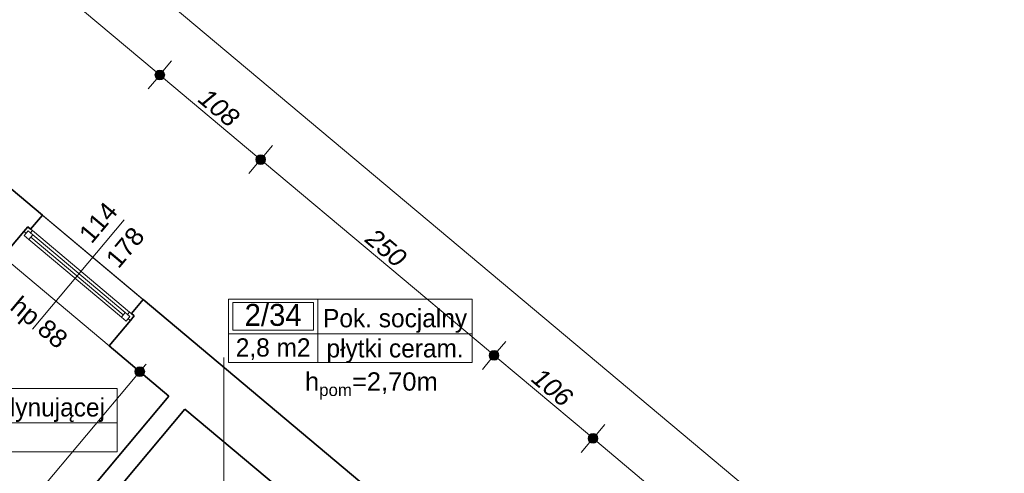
# Model space of a CAD drawing. Header units: millimetres. Extents: x -13944 to 84772, y -78836 to -35317.
# Tile 80 of 85: x 53567 to 61646, y -56236 to -52515. Entities that reach past the tile are written whole.
import ezdxf
from ezdxf.enums import TextEntityAlignment as Align

# ---------------------------------------------------------------- set-up
doc = ezdxf.new("R2010")
doc.units = ezdxf.units.MM
doc.header["$MEASUREMENT"] = 0
for name, color, linetype, lineweight in [('0_Nr_pióra__3', 7, 'Continuous', 20), ('_podkład_Nr_pióra__1', 7, 'Continuous', 0), ('Konstrukcja - Stropy_Nr_pióra__1', 7, 'Continuous', 0), ('Konstrukcja - Ściany zew_Nr_pióra__6', 7, 'Continuous', 35), ('Metryczki pomieszczeń ArchiCADa_Nr_pióra__1', 7, 'Continuous', 0), ('Okna ArchiCADa_Nr_pióra__1', 7, 'Continuous', 0), ('Wymiarowanie - Ogólne_Nr_pióra__82', 114, 'Continuous', 13), ('Znaczniki okien ArchiCADa_Nr_pióra__1', 7, 'Continuous', 0), ('Znaczniki okien ArchiCADa_Nr_pióra__7', 7, 'Continuous', 70)]:
    doc.layers.add(name, color=color, linetype=linetype, lineweight=lineweight)
doc.layers.add('Elementy modelu - Strefy', color=7, linetype='Continuous')
doc.layers.add('Wymiarowanie - Ogólne', color=7, linetype='Continuous')
doc.styles.add('GENERATED_STYLE_1', font='txt')
doc.styles.add('GENERATED_STYLE_2', font='txt')
doc.styles.add('GENERATED_STYLE_3', font='txt')
doc.styles.add('GENERATED_STYLE_4', font='txt')
doc.dimstyles.new('GENERATED_STYLE__1', dxfattribs={"dimtxt": 150, "dimasz": 152, "dimexe": 0.18, "dimexo": 0, "dimgap": 0.09, "dimtad": 1, "dimlfac": 0.1, "dimzin": 0, "dimdsep": 46, "dimtxsty": 'GENERATED_STYLE_3', "dimblk": 'ARROWHEAD_11', "dimblk1": 'ARROWHEAD_11', "dimblk2": 'ARROWHEAD_11', "dimcen": 0.09, "dimclrd": 114, "dimclre": 114, "dimclrt": 114, "dimazin": 0, "dimtfac": 1, "dimtdec": 4, "dimtmove": 0, "dimatfit": 3, "dimfxl": 1, "dimtolj": 1, "dimtzin": 0, "dimarcsym": 0})

# ---------------------------------------------------------------- blocks, each defined once
blk = doc.blocks.new('Pok. pielęgniarki koordynującej_2_8_33', base_point=(51401.8, -55823.4))
at = {"layer": 'Metryczki pomieszczeń ArchiCADa_Nr_pióra__1', "linetype": 'Continuous'}
for p, q in [((50622.7, -55540.6), (54366.7, -55540.6)), ((50622.7, -56059.2), (50622.7, -55540.6)), ((50661.7, -55566.5), (51362.8, -55566.5)), ((50661.7, -55792.8), (50661.7, -55566.5)), ((51362.8, -55566.5), (51362.8, -55792.8)), ((51401.8, -55540.6), (51401.8, -56059.2)), ((54366.7, -55540.6), (54366.7, -56059.2)), ((50622.7, -55823.4), (54366.7, -55823.4)), ((51362.8, -55792.8), (50661.7, -55792.8)), ((54366.7, -56059.2), (50622.7, -56059.2))]:
    blk.add_line(p, q, dxfattribs=at)
at = {"layer": 'Metryczki pomieszczeń ArchiCADa_Nr_pióra__1'}
for tag, height, style, p in [('ROOM_NUMBER', 180, 'GENERATED_STYLE_2', (51012.2, -55668.6)), ('ROOM_NAME', 150, 'GENERATED_STYLE_1', (52884.2, -55695)), ('ROOM_CALC_AREA', 150, 'GENERATED_STYLE_1', (51012.2, -55935.5)), ('floor_f', 150, 'GENERATED_STYLE_1', (52884.2, -55922.1))]:
    blk.add_attdef(tag, text='', height=height, dxfattribs=dict(at, style=style)).set_placement(p, align=Align.MIDDLE_CENTER)
blk = doc.blocks.new('Pok. socjalny_2_34_35', base_point=(56013.7, -55091.7))
at = {"layer": 'Metryczki pomieszczeń ArchiCADa_Nr_pióra__1', "linetype": 'Continuous'}
for p, q in [((55279.7, -54808.8), (57281, -54808.8)), ((55279.7, -55327.4), (55279.7, -54808.8)), ((55316.4, -54834.7), (55977, -54834.7)), ((55316.4, -55061), (55316.4, -54834.7)), ((55977, -54834.7), (55977, -55061)), ((56013.7, -54808.8), (56013.7, -55327.4)), ((57281, -54808.8), (57281, -55327.4)), ((55279.7, -55091.7), (57281, -55091.7)), ((55977, -55061), (55316.4, -55061)), ((57281, -55327.4), (55279.7, -55327.4))]:
    blk.add_line(p, q, dxfattribs=at)
at = {"layer": 'Metryczki pomieszczeń ArchiCADa_Nr_pióra__1'}
for tag, height, style, p in [('ROOM_NUMBER', 180, 'GENERATED_STYLE_2', (55646.7, -54936.7)), ('ROOM_NAME', 150, 'GENERATED_STYLE_1', (56647.3, -54963.3)), ('ROOM_CALC_AREA', 150, 'GENERATED_STYLE_1', (55646.7, -55203.7)), ('floor_f', 150, 'GENERATED_STYLE_1', (56647.3, -55210.8))]:
    blk.add_attdef(tag, text='', height=height, dxfattribs=dict(at, style=style)).set_placement(p, align=Align.MIDDLE_CENTER)
blk = doc.blocks.new('*D82')
at = {"layer": 'Wymiarowanie - Ogólne_Nr_pióra__82', "linetype": 'Continuous'}
for points in [[(53040.8, -51528.6), (53037.8, -51513.3), (53029.1, -51500.4), (53016.1, -51491.7), (53000.8, -51488.6), (52985.5, -51491.7), (52972.5, -51500.4), (52963.9, -51513.3), (52960.8, -51528.6), (52963.9, -51543.9), (52972.5, -51556.9), (52985.5, -51565.6), (53000.8, -51568.6), (53016.1, -51565.6), (53029.1, -51556.9), (53037.8, -51543.9)], [(54757, -52968.2), (54753.9, -52952.9), (54745.3, -52939.9), (54732.3, -52931.2), (54717, -52928.2), (54701.7, -52931.2), (54688.7, -52939.9), (54680, -52952.9), (54677, -52968.2), (54680, -52983.5), (54688.7, -52996.4), (54701.7, -53005.1), (54717, -53008.2), (54732.3, -53005.1), (54745.3, -52996.4), (54753.9, -52983.5)]]:
    blk.add_hatch(color=256, dxfattribs=at).paths.add_polyline_path(points)
for p, q in [((53026.5, -51498), (53097.2, -51413.7)), ((52904.4, -51643.6), (52975.1, -51559.3)), ((53031.5, -51554.3), (54686.3, -52942.5))]:
    blk.add_line(p, q, dxfattribs=at)
blk.add_circle((53000.8, -51528.6), 40, dxfattribs=at)
at = {"layer": 'Wymiarowanie - Ogólne_Nr_pióra__82', "insert": (53747.4, -52115.7), "char_height": 150, "attachment_point": 7, "rotation": 320.00979, "style": 'GENERATED_STYLE_3'}
blk.add_mtext('\\A1;{\\fArial|b0|i1|c238|p38;224}', dxfattribs=at)
blk = doc.blocks.new('ARROWHEAD_11')
at = {"color": 0, "linetype": 'Continuous', "lineweight": 0}
blk.add_line((0, 0), (-1, 0), dxfattribs=at)
at = {"color": 0, "linetype": 'Continuous', "lineweight": 0, "const_width": 0.25, "flags": 128}
blk.add_lwpolyline([(-0.125, 0, 1), (0.125, 0, 1)], format="xyb", close=True, dxfattribs=at)
blk = doc.blocks.new('*D83')
at = {"layer": 'Wymiarowanie - Ogólne_Nr_pióra__82', "linetype": 'Continuous'}
for points in [[(54757, -52968.2), (54753.9, -52952.9), (54745.3, -52939.9), (54732.3, -52931.2), (54717, -52928.2), (54701.7, -52931.2), (54688.7, -52939.9), (54680, -52952.9), (54677, -52968.2), (54680, -52983.5), (54688.7, -52996.4), (54701.7, -53005.1), (54717, -53008.2), (54732.3, -53005.1), (54745.3, -52996.4), (54753.9, -52983.5)], [(55584.4, -53662.2), (55581.4, -53646.9), (55572.7, -53633.9), (55559.7, -53625.3), (55544.4, -53622.2), (55529.1, -53625.3), (55516.1, -53633.9), (55507.5, -53646.9), (55504.4, -53662.2), (55507.5, -53677.5), (55516.1, -53690.5), (55529.1, -53699.2), (55544.4, -53702.2), (55559.7, -53699.2), (55572.7, -53690.5), (55581.4, -53677.5)]]:
    blk.add_hatch(color=256, dxfattribs=at).paths.add_polyline_path(points)
for p, q in [((54742.7, -52937.5), (54813.4, -52853.2)), ((54620.6, -53083.1), (54691.3, -52998.8)), ((54747.6, -52993.9), (55513.8, -53636.5)), ((55570.1, -53631.6), (55640.8, -53547.3)), ((55448, -53777.2), (55518.7, -53692.9))]:
    blk.add_line(p, q, dxfattribs=at)
blk.add_circle((54717, -52968.2), 40, dxfattribs=at)
at = {"layer": 'Wymiarowanie - Ogólne_Nr_pióra__82', "insert": (55019.2, -53182.5), "char_height": 150, "attachment_point": 7, "rotation": 320.00979, "style": 'GENERATED_STYLE_3'}
blk.add_mtext('\\A1;{\\fArial|b0|i1|c238|p38;108}', dxfattribs=at)
blk = doc.blocks.new('*D84')
at = {"layer": 'Wymiarowanie - Ogólne_Nr_pióra__82', "linetype": 'Continuous'}
for points in [[(55584.4, -53662.2), (55581.4, -53646.9), (55572.7, -53633.9), (55559.7, -53625.3), (55544.4, -53622.2), (55529.1, -53625.3), (55516.1, -53633.9), (55507.5, -53646.9), (55504.4, -53662.2), (55507.5, -53677.5), (55516.1, -53690.5), (55529.1, -53699.2), (55544.4, -53702.2), (55559.7, -53699.2), (55572.7, -53690.5), (55581.4, -53677.5)], [(57499.8, -55268.9), (57496.8, -55253.6), (57488.1, -55240.6), (57475.1, -55231.9), (57459.8, -55228.9), (57444.5, -55231.9), (57431.5, -55240.6), (57422.9, -55253.6), (57419.8, -55268.9), (57422.9, -55284.2), (57431.5, -55297.2), (57444.5, -55305.8), (57459.8, -55308.9), (57475.1, -55305.8), (57488.1, -55297.2), (57496.8, -55284.2)]]:
    blk.add_hatch(color=256, dxfattribs=at).paths.add_polyline_path(points)
for p, q in [((55570.1, -53631.6), (55640.8, -53547.3)), ((55448, -53777.2), (55518.7, -53692.9)), ((55575.1, -53687.9), (57429.2, -55243.2)), ((57485.5, -55238.2), (57556.2, -55154))]:
    blk.add_line(p, q, dxfattribs=at)
blk.add_circle((55544.4, -53662.2), 40, dxfattribs=at)
at = {"layer": 'Wymiarowanie - Ogólne_Nr_pióra__82', "insert": (56390.6, -54332.8), "char_height": 150, "attachment_point": 7, "rotation": 320.00979, "style": 'GENERATED_STYLE_3'}
blk.add_mtext('\\A1;{\\fArial|b0|i1|c238|p38;250}', dxfattribs=at)
blk = doc.blocks.new('*D85')
at = {"layer": 'Wymiarowanie - Ogólne_Nr_pióra__82', "linetype": 'Continuous'}
for points in [[(57499.8, -55268.9), (57496.8, -55253.6), (57488.1, -55240.6), (57475.1, -55231.9), (57459.8, -55228.9), (57444.5, -55231.9), (57431.5, -55240.6), (57422.9, -55253.6), (57419.8, -55268.9), (57422.9, -55284.2), (57431.5, -55297.2), (57444.5, -55305.8), (57459.8, -55308.9), (57475.1, -55305.8), (57488.1, -55297.2), (57496.8, -55284.2)], [(58311.9, -55950.1), (58308.9, -55934.8), (58300.2, -55921.8), (58287.2, -55913.1), (58271.9, -55910.1), (58256.6, -55913.1), (58243.7, -55921.8), (58235, -55934.8), (58231.9, -55950.1), (58235, -55965.4), (58243.7, -55978.4), (58256.6, -55987), (58271.9, -55990.1), (58287.2, -55987), (58300.2, -55978.4), (58308.9, -55965.4)]]:
    blk.add_hatch(color=256, dxfattribs=at).paths.add_polyline_path(points)
for p, q in [((57485.5, -55238.2), (57556.2, -55154)), ((57363.4, -55383.8), (57434.1, -55299.5)), ((57490.5, -55294.6), (58241.3, -55924.4)), ((58297.6, -55919.4), (58368.3, -55835.2))]:
    blk.add_line(p, q, dxfattribs=at)
blk.add_circle((57459.8, -55268.9), 40, dxfattribs=at)
at = {"layer": 'Wymiarowanie - Ogólne_Nr_pióra__82', "insert": (57754.3, -55476.8), "char_height": 150, "attachment_point": 7, "rotation": 320.00979, "style": 'GENERATED_STYLE_3'}
blk.add_mtext('\\A1;{\\fArial|b0|i1|c238|p38;106}', dxfattribs=at)
blk = doc.blocks.new('*D86')
at = {"layer": 'Wymiarowanie - Ogólne_Nr_pióra__82', "linetype": 'Continuous'}
for points in [[(58311.9, -55950.1), (58308.9, -55934.8), (58300.2, -55921.8), (58287.2, -55913.1), (58271.9, -55910.1), (58256.6, -55913.1), (58243.7, -55921.8), (58235, -55934.8), (58231.9, -55950.1), (58235, -55965.4), (58243.7, -55978.4), (58256.6, -55987), (58271.9, -55990.1), (58287.2, -55987), (58300.2, -55978.4), (58308.9, -55965.4)], [(61268.6, -58430.2), (61265.5, -58414.8), (61256.9, -58401.9), (61243.9, -58393.2), (61228.6, -58390.2), (61213.3, -58393.2), (61200.3, -58401.9), (61191.6, -58414.8), (61188.6, -58430.2), (61191.6, -58445.5), (61200.3, -58458.4), (61213.3, -58467.1), (61228.6, -58470.2), (61243.9, -58467.1), (61256.9, -58458.4), (61265.5, -58445.5)]]:
    blk.add_hatch(color=256, dxfattribs=at).paths.add_polyline_path(points)
for p, q in [((58297.6, -55919.4), (58368.3, -55835.2)), ((58175.5, -56065), (58246.2, -55980.7)), ((58302.6, -55975.8), (61197.9, -58404.4)), ((61254.3, -58399.5), (61325, -58315.2)), ((61132.2, -58545.1), (61202.9, -58460.8)), ((61259.2, -58455.9), (61289.9, -58481.6))]:
    blk.add_line(p, q, dxfattribs=at)
for centre in [(58271.9, -55950.1), (61228.6, -58430.2)]:
    blk.add_circle(centre, 40, dxfattribs=at)
at = {"layer": 'Wymiarowanie - Ogólne_Nr_pióra__82', "insert": (59638.7, -57057.4), "char_height": 150, "attachment_point": 7, "rotation": 320.00979, "style": 'GENERATED_STYLE_3'}
blk.add_mtext('\\A1;{\\fArial|b0|i1|c238|p38;386}', dxfattribs=at)
blk = doc.blocks.new('*D101')
at = {"layer": 'Wymiarowanie - Ogólne_Nr_pióra__82', "linetype": 'Continuous'}
for points in [[(39276.8, -39330.7), (39273.8, -39315.4), (39265.1, -39302.4), (39252.1, -39293.7), (39236.8, -39290.7), (39221.5, -39293.7), (39208.5, -39302.4), (39199.9, -39315.4), (39196.8, -39330.7), (39199.9, -39346), (39208.5, -39359), (39221.5, -39367.6), (39236.8, -39370.7), (39252.1, -39367.6), (39265.1, -39359), (39273.8, -39346)], [(61589.9, -58047.1), (61586.9, -58031.8), (61578.2, -58018.8), (61565.2, -58010.1), (61549.9, -58007.1), (61534.6, -58010.1), (61521.6, -58018.8), (61513, -58031.8), (61509.9, -58047.1), (61513, -58062.4), (61521.6, -58075.4), (61534.6, -58084), (61549.9, -58087.1), (61565.2, -58084), (61578.2, -58075.4), (61586.9, -58062.4)]]:
    blk.add_hatch(color=256, dxfattribs=at).paths.add_polyline_path(points)
for p, q in [((39262.5, -39300), (39333.2, -39215.7)), ((39175.5, -39279.3), (39206.2, -39305)), ((39140.4, -39445.6), (39211.1, -39361.3)), ((39267.5, -39356.4), (61519.3, -58021.4)), ((61575.6, -58016.4), (61646.3, -57932.2)), ((61453.5, -58162), (61524.2, -58077.7)), ((61580.6, -58072.8), (61611.2, -58098.5))]:
    blk.add_line(p, q, dxfattribs=at)
for centre in [(39236.8, -39330.7), (61549.9, -58047.1)]:
    blk.add_circle(centre, 40, dxfattribs=at)
at = {"layer": 'Wymiarowanie - Ogólne_Nr_pióra__82', "insert": (50150.5, -48446), "char_height": 150, "attachment_point": 7, "rotation": 320.00979, "style": 'GENERATED_STYLE_3'}
blk.add_mtext('\\A1;{\\fArial|b0|i1|c238|p38;2 912,5}', dxfattribs=at)
blk = doc.blocks.new('*D495')
at = {"layer": 'Wymiarowanie - Ogólne_Nr_pióra__82', "linetype": 'Continuous'}
for points in [[(54592.7, -55401.7), (54589.7, -55386.3), (54581, -55373.4), (54568, -55364.7), (54552.7, -55361.7), (54537.4, -55364.7), (54524.4, -55373.4), (54515.7, -55386.3), (54512.7, -55401.7), (54515.7, -55417), (54524.4, -55429.9), (54537.4, -55438.6), (54552.7, -55441.7), (54568, -55438.6), (54581, -55429.9), (54589.7, -55417)], [(51411.5, -59194.1), (51408.5, -59178.8), (51399.8, -59165.8), (51386.8, -59157.2), (51371.5, -59154.1), (51356.2, -59157.2), (51343.3, -59165.8), (51334.6, -59178.8), (51331.5, -59194.1), (51334.6, -59209.4), (51343.3, -59222.4), (51356.2, -59231.1), (51371.5, -59234.1), (51386.8, -59231.1), (51399.8, -59222.4), (51408.5, -59209.4)]]:
    blk.add_hatch(color=256, dxfattribs=at).paths.add_polyline_path(points)
for p, q in [((54437.8, -55305.3), (54522.1, -55375.9)), ((54604.1, -55340.4), (54578.4, -55371)), ((54527, -55432.3), (51397.2, -59163.5)), ((54583.3, -55427.4), (54667.6, -55498)), ((51256.6, -59097.7), (51340.9, -59168.4)), ((51402.2, -59219.8), (51486.5, -59290.5)), ((51345.8, -59224.8), (51320.1, -59255.4))]:
    blk.add_line(p, q, dxfattribs=at)
for centre in [(54552.7, -55401.7), (51371.5, -59194.1)]:
    blk.add_circle(centre, 40, dxfattribs=at)
at = {"layer": 'Wymiarowanie - Ogólne_Nr_pióra__82', "insert": (52829.4, -57409.4), "char_height": 150, "attachment_point": 7, "rotation": 50.00979, "style": 'GENERATED_STYLE_3'}
blk.add_mtext('\\A1;{\\fArial|b0|i1|c238|p38;495}', dxfattribs=at)

msp = doc.modelspace()

# ---------------------------------------------------------------- linework, layer by layer
at = {"layer": '_podkład_Nr_pióra__1', "linetype": 'Continuous'}
msp.add_line((55241.894, -55285.21), (55241.894, -59255.166), dxfattribs=at)
at = {"layer": 'Konstrukcja - Stropy_Nr_pióra__1', "linetype": 'Continuous', "flags": 128}
msp.add_lwpolyline([(2164.596, -62391.747), (2164.596, -66752.955), (28418.016, -66749.91), (28418.016, -62684.566), (51525.096, -62684.566), (55044.372, -65629.384), (57269.596, -65629.126), (57269.596, -65629.384), (60264.596, -65629.384), (60264.596, -59579.384), (37951.507, -40862.978), (28294.596, -40862.978), (28294.596, -47992.978), (2164.596, -47992.978), (2164.596, -58010.641)], close=True, dxfattribs=at)
at = {"layer": 'Konstrukcja - Ściany zew_Nr_pióra__6', "linetype": 'Continuous'}
for p, q in [((53752.988, -54117.392), (53656.59, -54232.316)), ((53601.472, -54251.344), (53427.955, -54458.205)), ((53633.605, -54213.036), (53601.472, -54251.344)), ((53656.59, -54232.316), (53633.605, -54213.036)), ((54580.435, -54811.462), (54484.036, -54926.385)), ((54484.036, -54926.385), (54507.021, -54945.664)), ((54474.888, -54983.972), (54301.371, -55190.834)), ((54507.021, -54945.664), (54474.888, -54983.972))]:
    msp.add_line(p, q, dxfattribs=at)
at = {"layer": 'Konstrukcja - Ściany zew_Nr_pióra__6', "linetype": 'Continuous', "flags": 128}
for points in [[(53752.988, -54117.392), (52036.839, -52677.872)], [(56495.828, -56418.109), (54580.435, -54811.462)], [(54301.371, -55190.834), (54791.717, -55602.14)], [(54791.717, -55602.14), (51623.404, -59379.299)], [(51753.65, -59488.551), (54921.963, -55711.391)], [(54921.963, -55711.391), (56170.794, -56758.922)]]:
    msp.add_lwpolyline(points, dxfattribs=at)
at = {"layer": 'Okna ArchiCADa_Nr_pióra__1', "linetype": 'Continuous'}
for p, q in [((53752.988, -54117.392), (54580.435, -54811.462)), ((53633.605, -54213.036), (53601.472, -54251.344)), ((53601.472, -54251.344), (53620.626, -54267.41)), ((53636.693, -54248.256), (53604.56, -54286.564)), ((53604.56, -54286.564), (53642.868, -54318.697)), ((53620.626, -54267.41), (53636.693, -54248.256)), ((53671.913, -54245.169), (53633.605, -54213.036)), ((53656.59, -54232.316), (53633.605, -54213.036)), ((53636.693, -54248.256), (53655.846, -54264.323)), ((53675, -54280.389), (53636.693, -54248.256)), ((53642.868, -54318.697), (53675, -54280.389)), ((53655.846, -54264.323), (53671.913, -54245.169)), ((54468.713, -54913.532), (53671.913, -54245.169)), ((54433.493, -54916.619), (53675, -54280.389)), ((53642.868, -54318.697), (54401.36, -54954.927)), ((53642.868, -54318.697), (54401.36, -54954.927)), ((53658.934, -54299.543), (54417.427, -54935.773)), ((53427.955, -54458.205), (54301.371, -55190.834)), ((54433.493, -54916.619), (54401.36, -54954.927)), ((54471.801, -54948.752), (54433.493, -54916.619)), ((54468.713, -54913.532), (54452.647, -54932.686)), ((54452.647, -54932.686), (54471.801, -54948.752)), ((54507.021, -54945.664), (54468.713, -54913.532)), ((54484.036, -54926.385), (54507.021, -54945.664)), ((54401.36, -54954.927), (54439.668, -54987.06)), ((54439.668, -54987.06), (54471.801, -54948.752)), ((54471.801, -54948.752), (54455.734, -54967.906)), ((54455.734, -54967.906), (54474.888, -54983.972)), ((54507.021, -54945.664), (54474.888, -54983.972))]:
    msp.add_line(p, q, dxfattribs=at)
at = {"layer": 'Znaczniki okien ArchiCADa_Nr_pióra__1', "linetype": 'Continuous'}
msp.add_line((54423.774, -54157.965), (53671.866, -55054.366), dxfattribs=at)

# ---------------------------------------------------------------- block references
at = {"layer": 'Elementy modelu - Strefy', "linetype": 'Continuous'}
ref = msp.add_blockref('Pok. socjalny_2_34_35', (56013.746, -55091.661), dxfattribs=at)
ref.add_attrib('ROOM_NAME', 'Pok. socjalny', dxfattribs={"layer": 'Metryczki pomieszczeń ArchiCADa_Nr_pióra__1', "color": 7, "height": 150, "style": 'GENERATED_STYLE_1'}).set_placement((56647.348, -54963.259), align=Align.MIDDLE_CENTER)
ref.add_attrib('ROOM_NUMBER', '2/34', dxfattribs={"layer": 'Metryczki pomieszczeń ArchiCADa_Nr_pióra__1', "color": 7, "height": 180, "style": 'GENERATED_STYLE_2'}).set_placement((55646.726, -54936.713), align=Align.MIDDLE_CENTER)
ref.add_attrib('ROOM_CALC_AREA', '2,8 m2', dxfattribs={"layer": 'Metryczki pomieszczeń ArchiCADa_Nr_pióra__1', "color": 7, "height": 150, "style": 'GENERATED_STYLE_1'}).set_placement((55646.726, -55203.713), align=Align.MIDDLE_CENTER)
ref.add_attrib('floor_f', 'płytki ceram.', dxfattribs={"layer": 'Metryczki pomieszczeń ArchiCADa_Nr_pióra__1', "color": 7, "height": 150, "style": 'GENERATED_STYLE_1'}).set_placement((56647.348, -55210.759), align=Align.MIDDLE_CENTER)
ref = msp.add_blockref('Pok. pielęgniarki koordynującej_2_8_33', (51401.754, -55823.441), dxfattribs=at)
ref.add_attrib('ROOM_NAME', 'Pok. pielęgniarki koordynującej', dxfattribs={"layer": 'Metryczki pomieszczeń ArchiCADa_Nr_pióra__1', "color": 7, "height": 150, "style": 'GENERATED_STYLE_1'}).set_placement((52884.238, -55695.038), align=Align.MIDDLE_CENTER)
ref.add_attrib('ROOM_NUMBER', '2/8', dxfattribs={"layer": 'Metryczki pomieszczeń ArchiCADa_Nr_pióra__1', "color": 7, "height": 180, "style": 'GENERATED_STYLE_2'}).set_placement((51012.234, -55668.553), align=Align.MIDDLE_CENTER)
ref.add_attrib('ROOM_CALC_AREA', '16,5 m2', dxfattribs={"layer": 'Metryczki pomieszczeń ArchiCADa_Nr_pióra__1', "color": 7, "height": 150, "style": 'GENERATED_STYLE_1'}).set_placement((51012.234, -55935.492), align=Align.MIDDLE_CENTER)
ref.add_attrib('floor_f', 'tarket', dxfattribs={"layer": 'Metryczki pomieszczeń ArchiCADa_Nr_pióra__1', "color": 7, "height": 150, "style": 'GENERATED_STYLE_1'}).set_placement((52884.238, -55922.121), align=Align.MIDDLE_CENTER)

# ---------------------------------------------------------------- texts
at = {"layer": '0_Nr_pióra__3', "linetype": 'Continuous', "insert": (56452.769, -55364.224), "char_height": 150, "attachment_point": 2, "style": 'GENERATED_STYLE_4'}
msp.add_mtext('\\A1;{\\fArial|b0|i0|c0|p38;h\\fArial|b0|i0|c0|p38;\\A1{\\H.66x;\\S ^ pom;}\\fArial|b0|i0|c0|p38;=2,70m}', dxfattribs=at)
at = {"layer": 'Znaczniki okien ArchiCADa_Nr_pióra__7', "char_height": 150, "attachment_point": 7, "style": 'GENERATED_STYLE_1'}
for s, insert, rotation in [('\\A1;{\\fArial|b0|i0|c238|p38;114}', (54156.549, -54359.839), 50.0097945), ('\\A1;{\\fArial|b0|i0|c238|p38;178}', (54378.591, -54565.781), 50.0097945), ('\\A1;{\\fArial|b0|i0|c238|p38;hp 88}', (53449.138, -54920.837), 320.0097945)]:
    msp.add_mtext(s, dxfattribs=dict(at, insert=insert, rotation=rotation))

# ---------------------------------------------------------------- dimensions: what is measured, and where the dimension line sits
at = {"layer": 'Wymiarowanie - Ogólne', "color": 114, "linetype": 'Continuous', "lineweight": 13}
for base, p1, p2, text, picture, middle in [((61549.91, -58047.075), (38648.328, -40032.25), (60961.418, -58748.656), '2 912,5', '*D101', (50460.844, -48608.426)), ((61228.581, -58430.152), (57307.951, -57099.325), (60640.089, -59131.734), '386', '*D86', (59817.738, -57109.677))]:
    dim = msp.add_linear_dim(base=base, p1=p1, p2=p2, angle=320.0097945, text=text, dimstyle='GENERATED_STYLE__1', dxfattribs=at)
    dim.commit()
    dim.dimension.update_dxf_attribs({"geometry": picture, "text_midpoint": middle, "dimtype": 160, "text_rotation": 320.0097945})
for base, p1, p2, angle, picture, middle, turn in [((54716.973, -52968.161), (52036.839, -52677.872), (53752.988, -54117.392), 320.0097945, '*D82', (53926.378, -52167.955), 320.0097945), ((55544.42, -53662.23), (53752.988, -54117.392), (54580.435, -54811.462), 320.0097945, '*D83', (55198.176, -53234.749), 320.0097945), ((57459.813, -55268.877), (54580.435, -54811.462), (56495.828, -56418.109), 320.0097945, '*D84', (56569.595, -54385.108), 320.0097945), ((58271.936, -55950.094), (56495.828, -56418.109), (57307.951, -57099.325), 320.0097945, '*D85', (57933.353, -55529.039), 320.0097945), ((51371.535, -59194.134), (54663.724, -55494.778), (51581.538, -59370.286), 230.0097945, '*D495', (52881.672, -57230.414), 50.0097945)]:
    dim = msp.add_linear_dim(base=base, p1=p1, p2=p2, angle=angle, dimstyle='GENERATED_STYLE__1', dxfattribs=at)
    dim.commit()
    dim.dimension.update_dxf_attribs({"geometry": picture, "text_midpoint": middle, "dimtype": 160, "text_rotation": turn})

doc.saveas('drawing.dxf')
